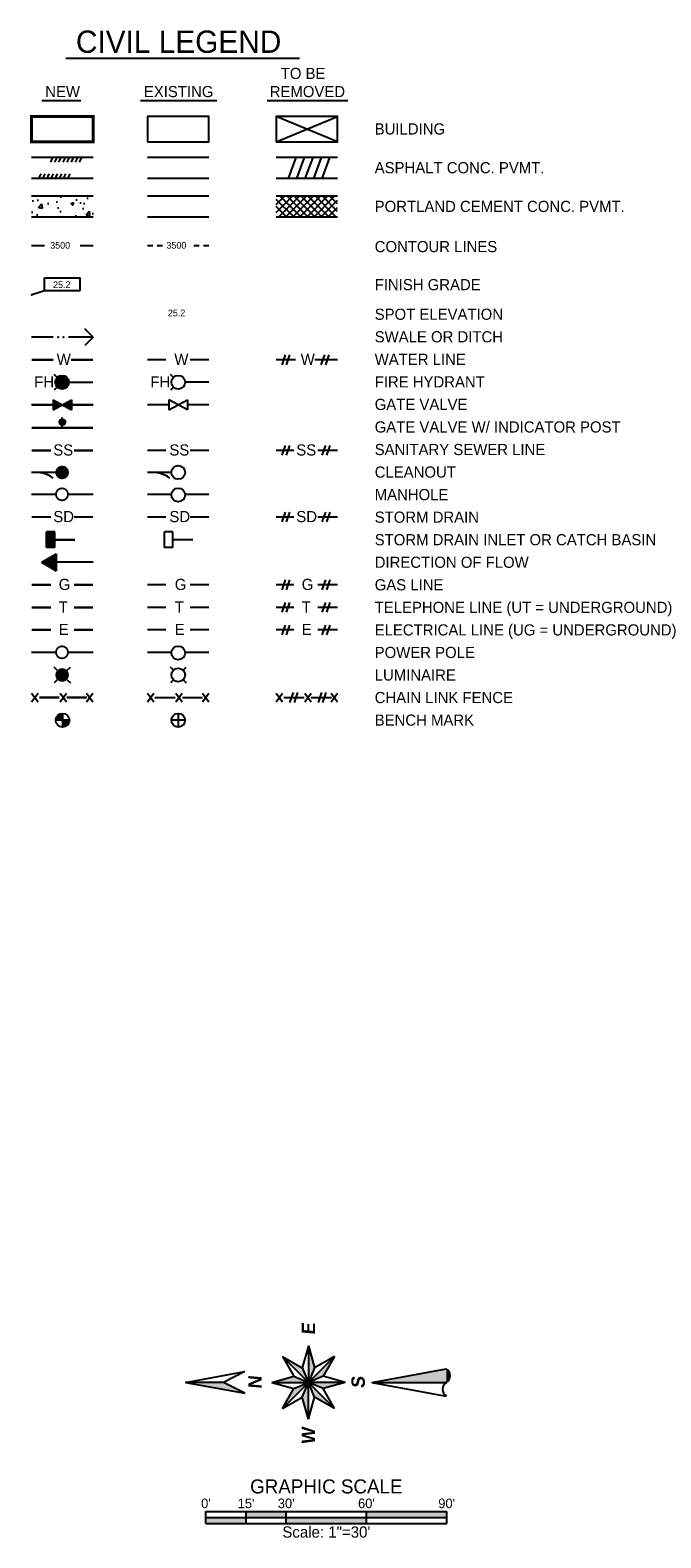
# Model space of a CAD drawing. Header units: inches. Extents: x 37650 to 41907, y 59928 to 61873.
# Tile 9 of 9: x 39781 to 40020, y 60160 to 60731. Entities that reach past the tile are written whole.
import ezdxf
from ezdxf.enums import TextEntityAlignment as Align

# ---------------------------------------------------------------- set-up
doc = ezdxf.new("R2010")
doc.units = ezdxf.units.IN
doc.header["$MEASUREMENT"] = 0
doc.layers.add('c-text', color=6, linetype='Continuous')
doc.layers.add('SCALE', color=6, linetype='Continuous')
doc.styles.add('BOLD', font='BOLD.shx', dxfattribs={"height": 0.2})

# ---------------------------------------------------------------- blocks, each defined once
blk = doc.blocks.new('North Arrow')
at = {"linetype": 'Continuous'}
for p, q in [((0, 1.379), (-0.122, 0.712)), ((0, 0.953), (0, 1.379)), ((0, 1.379), (0.122, 0.712)), ((-0.122, 0.712), (0, 0.953)), ((0.122, 0.712), (0, 0.953)), ((0, 0.412), (-0.069, 0.165)), ((0, 0.412), (0.069, 0.165)), ((0, 0.412), (0, 0)), ((-0.292, 0.292), (0, 0)), ((-0.292, 0.292), (-0.165, 0.069)), ((-0.292, 0.292), (-0.069, 0.165)), ((0.292, 0.292), (0, 0)), ((0.292, 0.292), (0.069, 0.165)), ((0.292, 0.292), (0.165, 0.069)), ((-0.412, 0), (-0.165, 0.069)), ((-0.412, 0), (0, 0)), ((-0.412, 0), (-0.165, -0.069)), ((-0.292, -0.292), (0, 0)), ((-0.165, 0.069), (0, 0)), ((-0.165, -0.069), (0, 0)), ((-0.069, 0.165), (0, 0)), ((-0.069, -0.165), (0, 0)), ((0.069, 0.165), (0, 0)), ((0.165, 0.069), (0, 0)), ((0.069, -0.165), (0, 0)), ((0.165, -0.069), (0, 0)), ((0.412, 0), (0, 0)), ((0.292, -0.292), (0, 0)), ((0, -0.412), (0, 0)), ((0.412, 0), (0.165, 0.069)), ((0.412, 0), (0.165, -0.069)), ((-0.292, -0.292), (-0.165, -0.069)), ((-0.292, -0.292), (-0.069, -0.165)), ((0, -0.412), (-0.069, -0.165)), ((0, -0.412), (0.069, -0.165)), ((0.292, -0.292), (0.069, -0.165)), ((0.292, -0.292), (0.165, -0.069)), ((0, -0.712), (-0.153, -1.546)), ((0, -0.712), (0.153, -1.546)), ((0, -0.712), (0, -1.546))]:
    blk.add_line(p, q, dxfattribs=at)
for centre, start, end in [((-0.076, -1.594), 31.7548, 148.2452), ((0.076, -1.499), 211.7548, 328.2452)]:
    blk.add_arc(centre, 0.0898, start, end, dxfattribs=at)
blk.add_point((0, 0), dxfattribs=at)
for points in [[(-0.041, 1.015), (0, 1.379), (-0.122, 0.712)], [(-0.041, 1.015), (0, 0.953), (0, 1.379)], [(-0.041, 1.015), (-0.122, 0.712), (0, 0.953)], [(0, 0), (0.069, 0.165), (0, 0.412)], [(0, 0), (-0.069, 0.165), (-0.292, 0.292)], [(0, 0), (0.165, 0.069), (0.292, 0.292)], [(0, 0), (-0.165, 0.069), (-0.412, 0)], [(0, 0), (-0.165, -0.069), (-0.292, -0.292)], [(-0.069, -0.165), (0, -0.412), (0, 0)], [(0.069, -0.165), (0.292, -0.292), (0, 0)], [(0, 0), (0.165, -0.069), (0.412, 0)], [(0, -0.712), (0, -1.546), (0.153, -1.546)], [(0.047, -1.584), (0.153, -1.546), (0, -1.546)], [(0.153, -1.546), (0.047, -1.584), (0.106, -1.584)]]:
    blk.add_solid(points, dxfattribs=at)
at = {"linetype": 'Continuous', "style": 'BOLD', "oblique": 5}
for s, p in [('N', (0, 0.6)), ('W', (-0.6, 0)), ('E', (0.6, 0)), ('S', (0, -0.557))]:
    blk.add_text(s, height=0.15, dxfattribs=at).set_placement(p, align=Align.MIDDLE)
blk = doc.blocks.new('1-30')
at = {"layer": 'SCALE'}
for p, q in [((-45, 4.5), (-45, 9)), ((-45, 9), (45, 9)), ((-45, 6.75), (45, 6.75)), ((-30, 4.5), (-30, 9)), ((-15, 4.5), (-15, 9)), ((15, 4.5), (15, 9)), ((45, 4.5), (45, 9)), ((-45, 4.5), (45, 4.5))]:
    blk.add_line(p, q, dxfattribs=at)
for points in [[(-45, 6.75), (-30, 6.75), (-45, 4.5), (-30, 4.5)], [(-30, 9), (-15, 9), (-30, 6.75), (-15, 6.75)], [(-15, 6.75), (15, 6.75), (-15, 4.5), (15, 4.5)], [(15, 9), (45, 9), (15, 6.75), (45, 6.75)]]:
    blk.add_solid(points, dxfattribs=at)
at = {"layer": 'SCALE', "color": 4}
blk.add_text('GRAPHIC SCALE', height=5.25, dxfattribs=at).set_placement((0, 15.75), align=Align.CENTER)
at = {"layer": 'SCALE'}
for s, height, p in [("0'", 3.6, (-45, 10.25)), ("15'", 3.6, (-30, 10.25)), ("30'", 3.6, (-15, 10.25)), ("60'", 3.6, (15, 10.25)), ("90'", 3.6, (45, 10.25)), ('Scale: 1"=30\'', 4.2, (0, -0.75))]:
    blk.add_text(s, height=height, dxfattribs=at).set_placement(p, align=Align.CENTER)

msp = doc.modelspace()

# ---------------------------------------------------------------- hatches: boundary and pattern name
at = {"layer": 'c-text'}
h = msp.add_hatch(dxfattribs=at)
h.set_pattern_fill('AR-CONC', color=256, scale=1.6875, style=0)
h.set_pattern_definition([(50, (38839.998, 59805.827), (12.103766, -1.05894), [1.26563, -13.92188]), (355, (38839.998, 59805.827), (-2.34143, 12.69324), [1.0125, -11.1375]), (100.4514, (38841.006, 59805.739), (9.76235, 11.63429), [1.07562, -11.83177]), (46.1842, (38839.998, 59809.202), (18.0097, -2.79313), [1.89844, -20.8828]), (96.6356, (38841.499, 59808.969), (15.77243, 16.43824), [1.61342, -17.74766]), (351.1842, (38839.998, 59809.202), (15.77242, 16.43825), [1.51875, -16.70625]), (21, (38841.685, 59808.358), (10.07281, -6.79419), [1.26563, -13.92188]), (326, (38841.685, 59808.358), (4.10595, 12.23691), [1.0125, -11.1375]), (71.4514, (38842.525, 59807.792), (14.17876, 5.4427), [1.07562, -11.83177]), (37.5, (38839.998, 59805.827), (0.205198, 5.617584), [0, -11.0025, 0, -11.30625, 0, -11.179688]), (7.5, (38839.998, 59805.827), (4.439298, 6.655698), [0, -6.44625, 0, -10.749375, 0, -4.260938]), (327.5, (38836.2347, 59805.827), (9.008254, -0.380613), [0, -4.21875, 0, -13.1625, 0, -17.465625]), (317.5, (38834.547, 59805.827), (9.841267, 1.68927), [0, -5.484375, 0, -8.74125, 0, -12.403125])])
h.paths.add_polyline_path([(39804.67, 60667.94), (39781.42, 60667.94), (39781.42, 60660.02), (39804.67, 60660.02)])
for points in [[(39795.57, 60597.56, 1), (39790.38, 60597.56, 1)], [(39795.57, 60563.46, 1), (39790.38, 60563.46, 1)], [(39790.2, 60540.95), (39787.04, 60540.95), (39787.04, 60535.02), (39790.2, 60535.02)], [(39790.75, 60526.25), (39790.75, 60532.67), (39785.19, 60529.46)], [(39795.57, 60486.84, 1), (39790.38, 60486.84, 1)]]:
    msp.add_hatch(color=256, dxfattribs=at).paths.add_polyline_path(points)
h = msp.add_hatch(color=256, dxfattribs=at)
h.paths.add_polyline_path([(39793.04, 60589.04), (39789.52, 60590.89), (39789.52, 60587.18)])
h.paths.add_polyline_path([(39793.04, 60589.04), (39796.57, 60587.18), (39796.57, 60590.89)])
h = msp.add_hatch(color=256, dxfattribs=at)
h.paths.add_polyline_path([(39793.04, 60581.42, 0.418962), (39794.17, 60582.53, 0.418962), (39793.04, 60583.64)])
h.paths.add_polyline_path([(39793.04, 60583.64, 0.409481), (39791.95, 60582.53, 0.409481), (39793.04, 60581.42)])
h = msp.add_hatch(color=256, dxfattribs=at)
h.paths.add_polyline_path([(39795.76, 60469.7), (39793.16, 60469.7), (39793.16, 60467.1, 0.414214)])
h.paths.add_polyline_path([(39793.16, 60469.7), (39793.16, 60472.29, 0.414214), (39790.57, 60469.7)])

# ---------------------------------------------------------------- linework, layer by layer
for p, q in [((39794.38, 60720.19), (39882.78, 60720.19)), ((39785.23, 60704.19), (39800.09, 60704.19)), ((39822.58, 60704.19), (39851.54, 60704.19)), ((39870.59, 60704.19), (39901.07, 60704.19)), ((39897.26, 60688.58), (39874.02, 60698.1)), ((39874.02, 60688.58), (39897.26, 60698.1)), ((39804.67, 60682.6), (39781.42, 60682.6)), ((39788.64, 60680.82), (39789.49, 60682.6)), ((39790.21, 60680.82), (39791.06, 60682.6)), ((39791.78, 60680.82), (39792.63, 60682.6)), ((39793.34, 60680.82), (39794.2, 60682.6)), ((39794.91, 60680.82), (39795.76, 60682.6)), ((39796.48, 60680.82), (39797.33, 60682.6)), ((39798.04, 60680.82), (39798.9, 60682.6)), ((39799.61, 60680.82), (39800.46, 60682.6)), ((39848.49, 60682.6), (39825.24, 60682.6)), ((39897.26, 60682.6), (39874.02, 60682.6)), ((39878.61, 60674.68), (39881.55, 60682.6)), ((39881.81, 60674.68), (39884.75, 60682.6)), ((39885.01, 60674.68), (39887.95, 60682.6)), ((39888.21, 60674.68), (39891.15, 60682.6)), ((39891.41, 60674.68), (39894.35, 60682.6)), ((39804.67, 60674.68), (39781.42, 60674.68)), ((39784.15, 60674.68), (39785, 60676.46)), ((39785.71, 60674.68), (39786.56, 60676.46)), ((39787.28, 60674.68), (39788.13, 60676.46)), ((39788.85, 60674.68), (39789.7, 60676.46)), ((39790.41, 60674.68), (39791.27, 60676.46)), ((39791.98, 60674.68), (39792.83, 60676.46)), ((39793.55, 60674.68), (39794.4, 60676.46)), ((39795.12, 60674.68), (39795.97, 60676.46)), ((39848.49, 60674.68), (39825.24, 60674.68)), ((39897.26, 60674.68), (39874.02, 60674.68)), ((39804.67, 60667.94), (39781.42, 60667.94)), ((39848.49, 60667.94), (39825.24, 60667.94)), ((39874.02, 60664.77), (39877.19, 60667.94)), ((39874.02, 60661.83), (39880.13, 60667.94)), ((39897.26, 60667.94), (39874.02, 60667.94)), ((39880.75, 60660.02), (39874.02, 60666.75)), ((39874.88, 60660.02), (39882.8, 60667.94)), ((39883.41, 60660.02), (39875.49, 60667.94)), ((39877.54, 60660.02), (39885.46, 60667.94)), ((39886.08, 60660.02), (39878.16, 60667.94)), ((39880.21, 60660.02), (39888.13, 60667.94)), ((39888.75, 60660.02), (39880.83, 60667.94)), ((39882.88, 60660.02), (39890.8, 60667.94)), ((39891.41, 60660.02), (39883.49, 60667.94)), ((39885.55, 60660.02), (39893.47, 60667.94)), ((39894.08, 60660.02), (39886.16, 60667.94)), ((39888.21, 60660.02), (39896.13, 60667.94)), ((39896.75, 60660.02), (39888.83, 60667.94)), ((39890.88, 60660.02), (39897.26, 60666.41)), ((39897.26, 60662.18), (39891.5, 60667.94)), ((39897.26, 60665.02), (39894.34, 60667.94)), ((39878.08, 60660.02), (39874.02, 60664.08)), ((39893.55, 60660.02), (39897.26, 60663.74)), ((39804.67, 60660.02), (39781.42, 60660.02)), ((39848.49, 60660.02), (39825.24, 60660.02)), ((39897.26, 60660.02), (39874.02, 60660.02)), ((39781.42, 60649.32), (39786.31, 60649.32)), ((39799.77, 60649.32), (39804.67, 60649.32)), ((39825.24, 60649.32), (39827.27, 60649.32)), ((39828.93, 60649.32), (39830.96, 60649.32)), ((39842.77, 60649.34), (39844.8, 60649.34)), ((39846.46, 60649.34), (39848.49, 60649.34)), ((39781.47, 60630.74), (39786.31, 60632.29)), ((39786.31, 60632.29), (39786.31, 60637.03)), ((39786.31, 60637.03), (39799.77, 60637.03)), ((39786.31, 60632.29), (39799.77, 60632.29)), ((39799.77, 60632.29), (39799.77, 60637.03)), ((39804.67, 60614.61), (39801.51, 60617.77)), ((39789.64, 60614.61), (39781.42, 60614.61)), ((39804.67, 60614.61), (39795.39, 60614.61)), ((39804.67, 60614.61), (39801.51, 60611.45)), ((39832.29, 60606.09), (39825.24, 60606.09)), ((39848.49, 60606.09), (39841.38, 60606.09)), ((39881.25, 60606.09), (39874.02, 60606.09)), ((39876.24, 60604.23), (39877.54, 60607.94)), ((39877.91, 60604.23), (39879.21, 60607.94)), ((39897.26, 60606.09), (39888.67, 60606.09)), ((39891.08, 60604.23), (39892.38, 60607.94)), ((39892.75, 60604.23), (39894.05, 60607.94)), ((39791.14, 60599.4), (39790.01, 60600.53)), ((39835.1, 60599.4), (39833.96, 60600.53)), ((39791.14, 60595.73), (39790.01, 60594.59)), ((39835.1, 60595.73), (39833.96, 60594.59)), ((39848.49, 60597.56), (39839.52, 60597.56)), ((39789.52, 60589.04), (39781.42, 60589.04)), ((39789.52, 60587.18), (39796.57, 60590.89)), ((39789.52, 60590.89), (39796.57, 60587.18)), ((39789.52, 60590.89), (39789.52, 60587.18)), ((39796.57, 60590.89), (39796.57, 60587.18)), ((39804.67, 60589.04), (39796.57, 60589.04)), ((39833.34, 60589.04), (39825.24, 60589.04)), ((39833.34, 60589.04), (39825.24, 60589.04)), ((39840.39, 60587.18), (39833.34, 60590.89)), ((39833.34, 60587.18), (39840.39, 60590.89)), ((39833.34, 60590.89), (39833.34, 60587.18)), ((39840.39, 60590.89), (39840.39, 60587.18)), ((39848.49, 60589.04), (39840.39, 60589.04)), ((39848.49, 60589.04), (39840.39, 60589.04)), ((39793.04, 60580.33), (39793.04, 60584.22)), ((39832.29, 60571.8), (39825.24, 60571.8)), ((39848.49, 60571.8), (39841.38, 60571.8)), ((39880.7, 60571.8), (39874.02, 60571.8)), ((39876.24, 60569.95), (39877.54, 60573.66)), ((39877.91, 60569.95), (39879.21, 60573.66)), ((39897.26, 60571.8), (39889.78, 60571.8)), ((39891.45, 60569.95), (39892.75, 60573.66)), ((39893.12, 60569.95), (39894.42, 60573.66)), ((39793.72, 60563.46), (39781.42, 60563.46)), ((39834.34, 60563.46), (39825.24, 60563.46)), ((39790.66, 60555.13), (39781.42, 60555.13)), ((39804.67, 60555.13), (39795.18, 60555.13)), ((39834.34, 60555.13), (39825.24, 60555.13)), ((39848.49, 60555.13), (39839.52, 60555.13)), ((39832.29, 60546.6), (39825.24, 60546.6)), ((39848.49, 60546.6), (39841.38, 60546.6)), ((39880.7, 60546.6), (39874.02, 60546.6)), ((39876.24, 60544.75), (39877.54, 60548.45)), ((39877.91, 60544.75), (39879.21, 60548.45)), ((39897.26, 60546.6), (39889.78, 60546.6)), ((39891.45, 60544.75), (39892.75, 60548.45)), ((39893.12, 60544.75), (39894.42, 60548.45)), ((39787.04, 60535.02), (39787.04, 60540.95)), ((39790.2, 60540.95), (39787.04, 60540.95)), ((39790.2, 60535.02), (39790.2, 60540.95)), ((39834.89, 60540.95), (39831.74, 60540.95)), ((39831.74, 60535.02), (39831.74, 60540.95)), ((39834.89, 60535.02), (39834.89, 60540.95)), ((39797.8, 60537.98), (39790.2, 60537.98)), ((39842.49, 60537.98), (39834.89, 60537.98)), ((39785.19, 60529.46), (39790.75, 60532.67)), ((39785.19, 60529.46), (39790.75, 60526.25)), ((39790.2, 60535.02), (39787.04, 60535.02)), ((39790.75, 60532.67), (39790.75, 60526.25)), ((39804.67, 60529.46), (39790.75, 60529.46)), ((39834.89, 60535.02), (39831.74, 60535.02)), ((39832.29, 60520.94), (39825.24, 60520.94)), ((39848.49, 60520.94), (39841.38, 60520.94)), ((39880.7, 60520.94), (39874.02, 60520.94)), ((39876.24, 60519.08), (39877.54, 60522.79)), ((39877.91, 60519.08), (39879.21, 60522.79)), ((39897.26, 60520.94), (39889.78, 60520.94)), ((39891.45, 60519.08), (39892.75, 60522.79)), ((39893.12, 60519.08), (39894.42, 60522.79)), ((39832.29, 60512.41), (39825.24, 60512.41)), ((39848.49, 60512.41), (39841.38, 60512.41)), ((39880.7, 60512.41), (39874.02, 60512.41)), ((39876.24, 60510.56), (39877.54, 60514.26)), ((39877.91, 60510.56), (39879.21, 60514.26)), ((39897.26, 60512.41), (39889.78, 60512.41)), ((39891.45, 60510.56), (39892.75, 60514.26)), ((39893.12, 60510.56), (39894.42, 60514.26)), ((39832.29, 60503.89), (39825.24, 60503.89)), ((39848.49, 60503.89), (39841.38, 60503.89)), ((39880.7, 60503.89), (39874.02, 60503.89)), ((39876.24, 60502.03), (39877.54, 60505.74)), ((39877.91, 60502.03), (39879.21, 60505.74)), ((39897.26, 60503.89), (39889.78, 60503.89)), ((39891.45, 60502.03), (39892.75, 60505.74)), ((39893.12, 60502.03), (39894.42, 60505.74)), ((39790.66, 60495.36), (39781.42, 60495.36)), ((39804.67, 60495.36), (39795.18, 60495.36)), ((39834.34, 60495.36), (39825.24, 60495.36)), ((39848.49, 60495.36), (39839.52, 60495.36)), ((39791.14, 60488.67), (39790.01, 60489.81)), ((39794.94, 60488.67), (39796.08, 60489.81)), ((39835.1, 60488.67), (39833.96, 60489.81)), ((39838.76, 60488.67), (39839.9, 60489.81)), ((39791.14, 60485), (39790.01, 60483.87)), ((39794.94, 60485), (39796.08, 60483.87)), ((39835.1, 60485), (39833.96, 60483.87)), ((39838.76, 60485), (39839.9, 60483.87)), ((39781.43, 60476.65), (39783.85, 60479.98)), ((39781.43, 60479.98), (39783.85, 60476.65)), ((39792.24, 60479.98), (39794.65, 60476.65)), ((39792.24, 60476.65), (39794.65, 60479.98)), ((39802.22, 60476.65), (39804.64, 60479.98)), ((39802.22, 60479.98), (39804.64, 60476.65)), ((39825.26, 60479.98), (39827.67, 60476.65)), ((39825.26, 60476.65), (39827.67, 60479.98)), ((39828.11, 60478.32), (39835.78, 60478.32)), ((39836.06, 60476.65), (39838.47, 60479.98)), ((39836.06, 60479.98), (39838.47, 60476.65)), ((39838.5, 60478.32), (39846.17, 60478.32)), ((39846.05, 60479.98), (39848.46, 60476.65)), ((39846.05, 60476.65), (39848.46, 60479.98)), ((39874.03, 60476.65), (39876.44, 60479.98)), ((39874.03, 60479.98), (39876.44, 60476.65)), ((39876.88, 60478.32), (39884.55, 60478.32)), ((39879.21, 60476.46), (39880.51, 60480.17)), ((39880.88, 60476.46), (39882.18, 60480.17)), ((39884.84, 60479.98), (39887.25, 60476.65)), ((39884.84, 60476.65), (39887.25, 60479.98)), ((39887.28, 60478.32), (39894.95, 60478.32)), ((39889.97, 60476.46), (39891.27, 60480.17)), ((39891.64, 60476.46), (39892.93, 60480.17)), ((39894.82, 60476.65), (39897.23, 60479.98)), ((39894.82, 60479.98), (39897.23, 60476.65)), ((39795.76, 60469.7), (39790.57, 60469.7)), ((39793.16, 60472.29), (39793.16, 60467.1)), ((39839.52, 60469.7), (39834.34, 60469.7)), ((39836.93, 60472.29), (39836.93, 60467.1))]:
    msp.add_line(p, q, dxfattribs=at)
at = {"layer": 'c-text', "const_width": 1.12}
msp.add_lwpolyline([(39781.42, 60688.58), (39804.67, 60688.58), (39804.67, 60698.1), (39781.42, 60698.1)], close=True, dxfattribs=at)
at = {"layer": 'c-text'}
for points in [[(39825.24, 60688.58), (39848.49, 60688.58), (39848.49, 60698.1), (39825.24, 60698.1)], [(39874.02, 60688.58), (39897.26, 60688.58), (39897.26, 60698.1), (39874.02, 60698.1)]]:
    msp.add_lwpolyline(points, close=True, dxfattribs=at)
for points, const_width in [([(39781.32, 60630.72, -1), (39781.54, 60630.72, -1)], 0.11), ([(39790.66, 60555.18, 1), (39795.19, 60555.18, 1)], 0.675), ([(39790.66, 60495.42, 1), (39795.19, 60495.42, 1)], 0.675)]:
    msp.add_lwpolyline(points, format="xyb", close=True, dxfattribs=dict(at, const_width=const_width))
at = {"layer": 'c-text', "const_width": 0.844}
for points in [[(39781.42, 60606.09), (39789.64, 60606.09)], [(39804.67, 60606.09), (39796.32, 60606.09)], [(39804.67, 60597.56), (39795.57, 60597.56)], [(39781.42, 60589.04), (39789.52, 60589.04)], [(39804.67, 60589.04), (39796.57, 60589.04)], [(39781.42, 60580.33), (39804.67, 60580.33)], [(39781.42, 60571.8), (39788.71, 60571.8)], [(39804.67, 60571.8), (39797.43, 60571.8)], [(39781.42, 60546.6), (39788.71, 60546.6)], [(39804.67, 60546.6), (39797.43, 60546.6)], [(39797.8, 60537.98), (39789.64, 60537.98)], [(39781.42, 60520.94), (39788.71, 60520.94)], [(39804.67, 60520.94), (39797.43, 60520.94)], [(39781.42, 60512.41), (39788.71, 60512.41)], [(39804.67, 60512.41), (39797.43, 60512.41)], [(39781.42, 60503.89), (39788.71, 60503.89)], [(39804.67, 60503.89), (39797.43, 60503.89)], [(39784.29, 60478.32), (39791.96, 60478.32)], [(39794.68, 60478.32), (39802.35, 60478.32)]]:
    msp.add_lwpolyline(points, dxfattribs=at)
at = {"layer": 'c-text'}
for centre, radius in [((39792.98, 60597.56), 2.59), ((39836.93, 60597.56), 2.59), ((39793.06, 60582.53), 1.11), ((39836.93, 60563.47), 2.59), ((39836.93, 60554.95), 2.59), ((39836.93, 60495.19), 2.59), ((39836.93, 60486.84), 2.59), ((39793.16, 60469.7), 2.59), ((39836.93, 60469.7), 2.59)]:
    msp.add_circle(centre, radius, dxfattribs=at)
for centre in [(39783.18, 60553.08), (39827.32, 60553.08)]:
    msp.add_arc(centre, 10.39, 51.9454, 99.758, dxfattribs=at)
for p in [(39781.47, 60630.7), (39791.49, 60614.61), (39793.53, 60614.61)]:
    msp.add_point(p, dxfattribs=at)

# ---------------------------------------------------------------- block references
at = {"layer": 'c-text', "xscale": 33.75000000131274, "yscale": 33.75000000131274, "zscale": 33.75000000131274, "rotation": 90}
msp.add_blockref('North Arrow', (39886.21, 60219.23), dxfattribs=at)
at = {"layer": 'c-text', "xscale": 1.012500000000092, "yscale": 1.012500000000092, "zscale": 1.012500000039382}
msp.add_blockref('1-30', (39892.98, 60161.28), dxfattribs=at)

# ---------------------------------------------------------------- texts
at = {"layer": 'c-text'}
for s, height, p in [('CIVIL LEGEND', 8.4375, (39798.19, 60722.19)), ('TO BE', 4.219, (39875.73, 60712.29)), ('NEW', 4.219, (39786.57, 60705.43)), ('EXISTING', 4.219, (39823.91, 60705.43)), ('REMOVED', 4.219, (39871.54, 60705.43)), ('BUILDING', 4.219, (39911.29, 60691.3)), ('ASPHALT CONC. PVMT.', 4.2188, (39911.29, 60676.64)), ('PORTLAND CEMENT CONC. PVMT.', 4.2188, (39911.29, 60661.99)), ('3500', 2.531, (39788.46, 60648.12)), ('3500', 2.531, (39832.47, 60648.12)), ('CONTOUR LINES', 4.2188, (39911.29, 60646.79)), ('25.2', 2.531, (39789.53, 60633.2)), ('FINISH GRADE', 4.2188, (39911.29, 60632.4)), ('25.2', 2.531, (39833.01, 60622.54)), ('SPOT ELEVATION', 4.2188, (39911.29, 60621.2)), ('SWALE OR DITCH', 4.2188, (39911.29, 60612.67)), ('W', 4.22, (39790.93, 60604.15)), ('W', 4.22, (39835.44, 60604.15)), ('W', 4.22, (39883.28, 60604.15)), ('WATER LINE', 4.219, (39911.29, 60604.15)), ('FH', 4.219, (39782.4, 60595.62)), ('FH', 4.219, (39826.35, 60595.62)), ('FIRE HYDRANT', 4.2188, (39911.29, 60595.62)), ('GATE VALVE', 4.219, (39911.29, 60587.09)), ('GATE VALVE W/ INDICATOR POST', 4.2188, (39911.29, 60578.56)), ('SS', 4.219, (39789.63, 60569.86)), ('SS', 4.219, (39833.58, 60569.86)), ('SS', 4.219, (39881.62, 60569.86)), ('SANITARY SEWER LINE', 4.2188, (39911.29, 60570.03)), ('CLEANOUT', 4.219, (39911.29, 60561.5)), ('MANHOLE', 4.219, (39911.29, 60552.97)), ('SD', 4.219, (39789.63, 60544.66)), ('SD', 4.219, (39833.58, 60544.66)), ('SD', 4.219, (39881.62, 60544.66)), ('STORM DRAIN', 4.2188, (39911.29, 60544.44)), ('STORM DRAIN INLET OR CATCH BASIN', 4.2188, (39911.29, 60535.91)), ('DIRECTION OF FLOW', 4.2188, (39911.29, 60527.38)), ('G', 4.22, (39791.67, 60519)), ('G', 4.22, (39835.62, 60519)), ('G', 4.22, (39883.66, 60519)), ('GAS LINE', 4.219, (39911.29, 60518.85)), ('T', 4.22, (39791.67, 60510.47)), ('T', 4.22, (39835.62, 60510.47)), ('T', 4.22, (39883.66, 60510.47)), ('TELEPHONE LINE (UT = UNDERGROUND)', 4.2188, (39911.29, 60510.32)), ('E', 4.22, (39791.67, 60501.95)), ('E', 4.22, (39835.62, 60501.95)), ('E', 4.22, (39883.66, 60501.95)), ('ELECTRICAL LINE (UG = UNDERGROUND)', 4.2188, (39911.29, 60501.79)), ('POWER POLE', 4.219, (39911.29, 60493.26)), ('LUMINAIRE', 4.219, (39911.29, 60484.73)), ('CHAIN LINK FENCE', 4.2188, (39911.29, 60476.2)), ('BENCH MARK', 4.219, (39911.29, 60467.67))]:
    msp.add_text(s, height=height, dxfattribs=at).set_placement(p)

doc.saveas('drawing.dxf')
